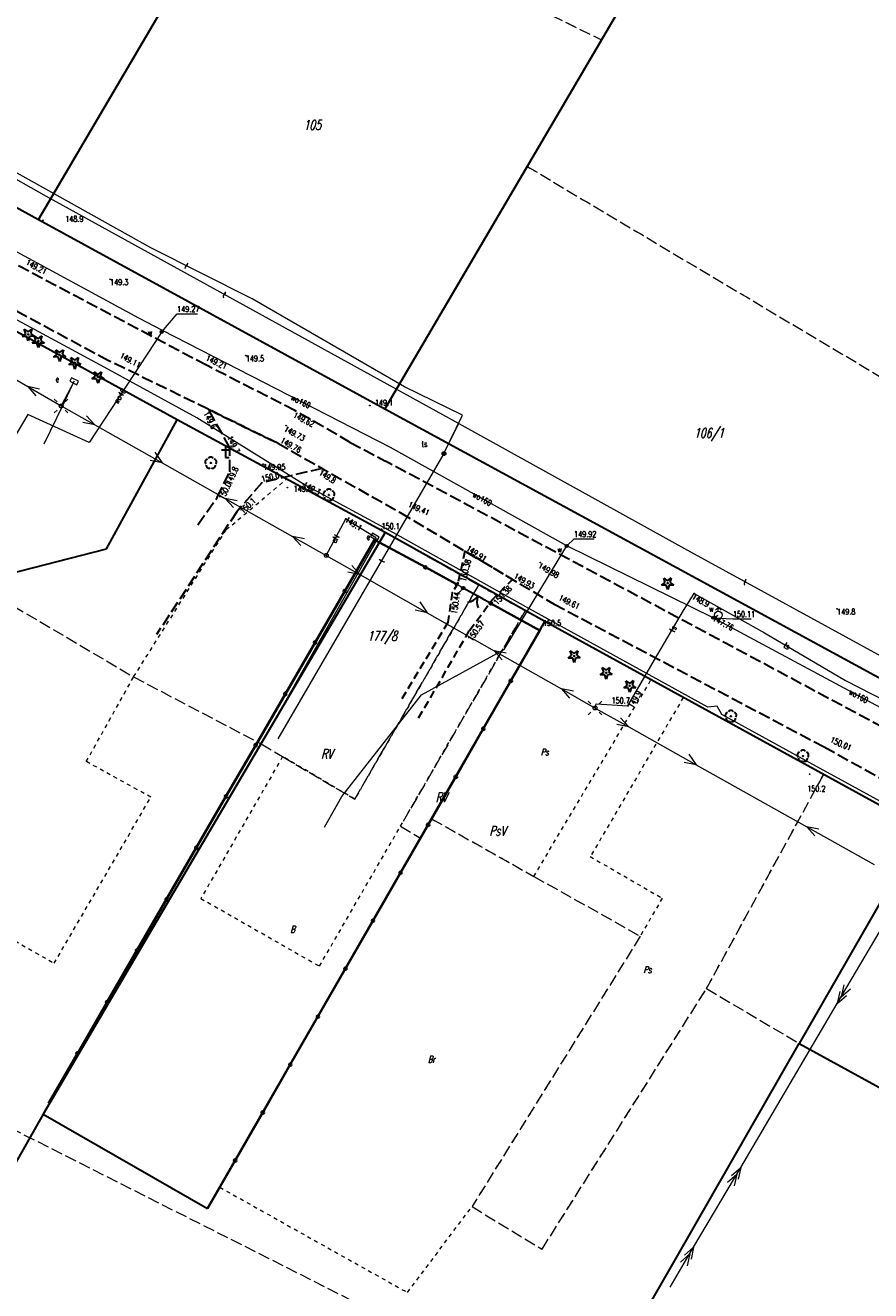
# Model space of a CAD drawing. Header units: metres. Extents: x 8430084 to 8437887, y 5768320 to 5771876.
# Tile 33 of 50: x 8433857 to 8433966, y 5770298 to 5770461. Entities that reach past the tile are written whole.
import ezdxf
from ezdxf.enums import TextEntityAlignment as Align

# ---------------------------------------------------------------- set-up
doc = ezdxf.new("R2010")
doc.units = ezdxf.units.M
doc.header["$MEASUREMENT"] = 0
for name, pattern in [('2_OTKC', [1.5, 1, -0.5]), ('2_OTKJ', [2, 1.5, -0.5]), ('4_SUEP_A', [0]), ('4_SUTP_A', [0]), ('4_SUWP', [0]), ('GDE', [0]), ('GUK', [2, 1.5, -0.5]), ('GUZ', [1, 0.5, -0.5])]:
    doc.linetypes.add(name, pattern=pattern)
doc.layers.get('0').update_dxf_attribs({"color": 250, "linetype": 'CONTINUOUS', "lineweight": 100})
for name, color, linetype, lineweight in [('Dzialki', 4, 'GDE', 30), ('Numery_dzialek', 4, 'CONTINUOUS', 30), ('OTD_T_0', 252, 'CONTINUOUS', 30), ('OTK_L_0', 253, '2_OTKJ', 30), ('OTK_L_2', 253, '2_OTKC', 30), ('OTO_L_0', 252, 'CONTINUOUS', 35), ('OTO_L_1', 252, 'CONTINUOUS', 30), ('OTO_L_2', 7, 'CONTINUOUS', 18), ('OTR_T_0', 253, 'CONTINUOUS', 18), ('OTR_T_1', 253, 'CONTINUOUS', 18), ('OTZ_T_0', 253, 'CONTINUOUS', 30), ('OTZ_T_1', 253, 'CONTINUOUS', 30), ('SUE_E_T_1', 1, 'CONTINUOUS', 0), ('SUE_T_3', 1, 'CONTINUOUS', 18), ('SUE_T_4', 7, 'CONTINUOUS', 18), ('SUEP_E_T_0', 1, 'CONTINUOUS', 0), ('SUEP_L_0', 1, '4_SUEP_A', 18), ('SUER_T_0', 1, 'CONTINUOUS', 18), ('SUP_T_2', 1, 'CONTINUOUS', 18), ('SUW_E_T_2', 5, 'CONTINUOUS', 0), ('SUW_T_2', 5, 'CONTINUOUS', 18), ('SUW_T_5', 5, 'CONTINUOUS', 18), ('SUWP_E_T_0', 5, 'CONTINUOUS', 0), ('SUWP_L_0', 5, '4_SUWP', 18), ('SUWR_T_0', 5, 'CONTINUOUS', 18), ('Uzytki', 253, 'GUZ', 18)]:
    doc.layers.add(name, color=color, linetype=linetype, lineweight=lineweight)
for name, color, linetype, lineweight, true_color in [('Kontury', 7, 'GUK', 18, 0x008000), ('Numery_konturow', 7, 'CONTINUOUS', 13, 0x008000), ('Numery_uzytkow', 7, 'CONTINUOUS', 9, 0x008000), ('SUT_E_T_0', 7, 'CONTINUOUS', 0, 0xff9100), ('SUT_T_0', 7, 'CONTINUOUS', 18, 0xff9100), ('SUTP_E_T_0', 7, 'CONTINUOUS', 0, 0xff9100), ('SUTP_L_0', 7, '4_SUTP_A', 18, 0xff9100), ('SUTR_T_0', 7, 'CONTINUOUS', 18, 0xff9100)]:
    doc.layers.add(name, color=color, linetype=linetype, lineweight=lineweight, true_color=true_color)
doc.styles.get("Standard").update_dxf_attribs({"font": 'Simplex.SHX', "width": 0.75})

# ---------------------------------------------------------------- blocks, each defined once
blk = doc.blocks.new('2_OTDF')
at = {"color": 0, "linetype": 'Continuous'}
for p, q in [((-0.5, 1), (0.5, 1)), ((0, 1.5), (0, 0)), ((0, 0), (0.5, 0))]:
    blk.add_line(p, q, dxfattribs=at)
blk = doc.blocks.new('2_OTRN')
at = {"color": 0, "linetype": 'Continuous'}
blk.add_circle((0, 0), 0.045, dxfattribs=at)
blk = doc.blocks.new('2_OTRS')
at = {"color": 0, "linetype": 'Continuous'}
blk.add_circle((0, 0), 0.045, dxfattribs=at)
blk = doc.blocks.new('2_OTZG')
at = {"color": 0, "linetype": 'Continuous'}
for p, q in [((-0.78225, -0.26495), (-0.3012, 0.09375)), ((-0.3012, 0.09375), (-0.4937, 0.6621)), ((-0.4937, 0.6621), (-0.0039, 0.31545)), ((-0.0039, 0.31545), (0.4771, 0.67415)), ((0.4771, 0.67415), (0.2988, 0.1012)), ((0.2988, 0.1012), (0.7886, -0.24545)), ((-0.18225, -0.2575), (-0.78225, -0.26495)), ((0.01025, -0.82585), (-0.18225, -0.2575)), ((0.1886, -0.2529), (0.01025, -0.82585)), ((0.7886, -0.24545), (0.1886, -0.2529))]:
    blk.add_line(p, q, dxfattribs=at)
blk.add_circle((0, 0), 0.045, dxfattribs=at)
blk = doc.blocks.new('2_OTZL')
at = {"color": 0, "linetype": 'Continuous'}
blk.add_circle((0, 0), 0.045, dxfattribs=at)
for centre, start, end in [((-0.36, 0.12), 102.1445, 221.86), ((0, 0.38), 30.1401, 149.8599), ((0.36, 0.12), 318.14, 77.8555), ((-0.22, -0.3), 174.1482, 293.8542), ((0.22, -0.3), 246.1458, 5.8518)]:
    blk.add_arc(centre, 0.375, start, end, dxfattribs=at)
blk = doc.blocks.new('4_SUEO_W')
at = {"color": 0, "linetype": 'Continuous'}
for p, q in [((-0.53035, 0.53035), (-0.8839, 0.8839)), ((0.53035, 0.53035), (0.8839, 0.8839)), ((-0.53035, -0.53035), (-0.8839, -0.8839)), ((0.53035, -0.53035), (0.8839, -0.8839))]:
    blk.add_line(p, q, dxfattribs=at)
blk.add_circle((0, 0), 0.025, dxfattribs=at)
blk = doc.blocks.new('4_SUPP')
at = {"color": 0, "linetype": 'Continuous'}
blk.add_circle((0, 0), 0.25, dxfattribs=at)
blk = doc.blocks.new('4_SUES')
at = {"color": 0, "linetype": 'Continuous'}
for p, q in [((0.5, 0.25), (-0.5, 0.25)), ((-0.5, 0.25), (-0.5, -0.25)), ((0.5, -0.25), (0.5, 0.25)), ((-0.5, -0.25), (0.5, -0.25))]:
    blk.add_line(p, q, dxfattribs=at)
blk = doc.blocks.new('4_SUPS')
at = {"color": 0, "linetype": 'Continuous'}
blk.add_circle((0, 0), 0.0625, dxfattribs=at)
blk = doc.blocks.new('4_SUTK')
at = {"color": 0, "linetype": 'Continuous'}
for radius in [0.25, 0.225, 0.2, 0.175, 0.15, 0.125, 0.1, 0.075, 0.05, 0.025, 0.00715]:
    blk.add_circle((0, 0), radius, dxfattribs=at)
blk = doc.blocks.new('4_SUWH')
at = {"color": 0, "linetype": 'Continuous'}
for p, q in [((0, 1), (-0.35355, 0.64645)), ((0, 1), (0.35355, 0.64645)), ((0, 0.5), (0, 1))]:
    blk.add_line(p, q, dxfattribs=at)
blk.add_circle((0, 0), 0.5, dxfattribs=at)
blk = doc.blocks.new('4_SUWW')
at = {"color": 0, "linetype": 'Continuous'}
for radius in [0.2, 0.175, 0.15, 0.125, 0.1, 0.075, 0.05, 0.025, 0.00715]:
    blk.add_circle((0, 0), radius, dxfattribs=at)

msp = doc.modelspace()

# ---------------------------------------------------------------- linework, layer by layer
at = {"layer": 'Dzialki'}
for p, q in [((8433858.75, 5770436.36), (8434004.54, 5770684.9)), ((8434049.81, 5770661.4), (8433903.51, 5770411.85)), ((8433814.44, 5770460.63), (8433858.75, 5770436.36)), ((8433858.75, 5770436.36), (8433903.51, 5770411.85)), ((8433876.67, 5770410.42), (8433839.58, 5770430.76)), ((8433903.51, 5770411.85), (8433969.28, 5770376.1)), ((8433867.54, 5770393.76), (8433876.67, 5770410.42)), ((8433903.57, 5770395.85), (8433876.67, 5770410.42)), ((8433903.57, 5770395.85), (8433859.34, 5770320.63)), ((8433924.2, 5770384.34), (8433903.57, 5770395.85)), ((8433849.04, 5770389), (8433867.54, 5770393.76)), ((8433880.58, 5770308.42), (8433924.2, 5770384.34)), ((8433973, 5770357.54), (8433924.2, 5770384.34)), ((8433973, 5770357.54), (8433957.08, 5770329.78)), ((8433941.16, 5770302.02), (8433957.08, 5770329.78)), ((8433957.08, 5770329.78), (8433987.6, 5770313.04)), ((8433859.34, 5770320.63), (8433640.21, 5769936)), ((8433859.34, 5770320.63), (8433880.58, 5770308.42)), ((8433925.24, 5770274.26), (8433941.16, 5770302.02))]:
    msp.add_line(p, q, dxfattribs=at)
at = {"layer": 'Kontury'}
for p, q in [((8433858.75, 5770436.36), (8433885.57, 5770482.09)), ((8433885.57, 5770482.09), (8433931.5, 5770459.6)), ((8433814.44, 5770460.63), (8433858.75, 5770436.36)), ((8433931.5, 5770459.6), (8433921.9, 5770443.22)), ((8433921.9, 5770443.22), (8433986.08, 5770404.99)), ((8433858.75, 5770436.36), (8433903.51, 5770411.85)), ((8433876.67, 5770410.42), (8433855.84, 5770421.84)), ((8433903.51, 5770411.85), (8433969.28, 5770376.1)), ((8433890.8, 5770402.77), (8433876.67, 5770410.42)), ((8433903.57, 5770395.85), (8433890.8, 5770402.77)), ((8433839.98, 5770395.55), (8433871.03, 5770377.19)), ((8433915.62, 5770389.05), (8433903.57, 5770395.85)), ((8433899.61, 5770361.38), (8433915.62, 5770389.05)), ((8433921.65, 5770385.74), (8433905.53, 5770357.88)), ((8433924.2, 5770384.34), (8433921.65, 5770385.74)), ((8433924.2, 5770384.34), (8433909.55, 5770358.84)), ((8433937.92, 5770376.81), (8433924.2, 5770384.34)), ((8433871.03, 5770377.19), (8433887.51, 5770368.53)), ((8433942.09, 5770374.52), (8433937.92, 5770376.81)), ((8433960.23, 5770364.55), (8433942.09, 5770374.52)), ((8433887.51, 5770368.53), (8433890.29, 5770366.89)), ((8433890.29, 5770366.89), (8433899.61, 5770361.38)), ((8433945.1, 5770336.88), (8433960.23, 5770364.55)), ((8433973, 5770357.54), (8433960.23, 5770364.55)), ((8433905.53, 5770357.88), (8433908.12, 5770356.35)), ((8433908.12, 5770356.35), (8433909.55, 5770358.84)), ((8433909.55, 5770358.84), (8433922.77, 5770351.4)), ((8433922.77, 5770351.4), (8433936.54, 5770343.66)), ((8433936.54, 5770343.66), (8433914.78, 5770308.68)), ((8433965.32, 5770263.13), (8433811.6, 5770340.84)), ((8433923.84, 5770303.19), (8433945.1, 5770336.88)), ((8433945.1, 5770336.88), (8433957.08, 5770329.78)), ((8433957.08, 5770329.78), (8433987.6, 5770313.04)), ((8433914.78, 5770308.68), (8433923.84, 5770303.19))]:
    msp.add_line(p, q, dxfattribs=at)
at = {"layer": 'OTK_L_0', "linetype": '2_OTKJ'}
for p, q in [((8433817.16, 5770445.4), (8433867.82, 5770418.09)), ((8433880.45, 5770417.49), (8433855.5, 5770430.69)), ((8433889.66, 5770407.41), (8433867.82, 5770418.09)), ((8433891.88, 5770411.64), (8433880.45, 5770417.49)), ((8433880.69, 5770411.8), (8433889.66, 5770407.41)), ((8433883.48, 5770406.84), (8433880.69, 5770411.8)), ((8433899.04, 5770407.53), (8433891.88, 5770411.64)), ((8433889.66, 5770407.41), (8433895.4, 5770404.16)), ((8433889.66, 5770407.41), (8433905.48, 5770398.45)), ((8433899.04, 5770407.53), (8433903.61, 5770405.09)), ((8433883.48, 5770403.77), (8433883.48, 5770406.84)), ((8433881.81, 5770400.38), (8433883.48, 5770403.77)), ((8433895.4, 5770404.16), (8433887.6, 5770402.31)), ((8433969.69, 5770369.7), (8433903.61, 5770405.09)), ((8433887.6, 5770402.31), (8433884.36, 5770398.56)), ((8433879.35, 5770396.86), (8433881.81, 5770400.38)), ((8433884.36, 5770398.56), (8433874, 5770382.68)), ((8433905.48, 5770398.45), (8433925.39, 5770386.6)), ((8433925.39, 5770386.6), (8433960.33, 5770368.13)), ((8433960.33, 5770368.13), (8433983.02, 5770355.52))]:
    msp.add_line(p, q, dxfattribs=at)
at = {"layer": 'OTK_L_2', "linetype": '2_OTKC'}
for p, q in [((8433913.86, 5770393.46), (8433912.97, 5770389.37)), ((8433920, 5770389.81), (8433913.86, 5770393.46)), ((8433912.97, 5770389.37), (8433912.23, 5770388.11)), ((8433917.33, 5770387.1), (8433920, 5770389.81)), ((8433912.23, 5770388.11), (8433911.64, 5770384.22)), ((8433914.47, 5770383.21), (8433917.33, 5770387.1)), ((8433911.64, 5770384.22), (8433905.48, 5770373.99)), ((8433907.88, 5770371.91), (8433914.47, 5770383.21))]:
    msp.add_line(p, q, dxfattribs=at)
at = {"layer": 'OTO_L_0'}
for p, q in [((8433898.32, 5770388.3), (8433902.16, 5770394.94)), ((8433902.16, 5770394.94), (8433908.75, 5770391.37)), ((8433908.75, 5770391.37), (8433912.77, 5770389.19)), ((8433894.48, 5770381.65), (8433898.32, 5770388.3)), ((8433917.21, 5770386.7), (8433923.54, 5770383.19)), ((8433923.54, 5770383.19), (8433919.8, 5770376.69)), ((8433890.65, 5770375.01), (8433894.48, 5770381.65)), ((8433919.8, 5770376.69), (8433916.24, 5770370.48)), ((8433886.81, 5770368.37), (8433890.65, 5770375.01)), ((8433916.24, 5770370.48), (8433912.68, 5770364.28)), ((8433882.97, 5770361.72), (8433886.81, 5770368.37)), ((8433912.68, 5770364.28), (8433909.11, 5770358.07)), ((8433879.13, 5770355.08), (8433882.97, 5770361.72)), ((8433909.11, 5770358.07), (8433905.55, 5770351.87)), ((8433875.3, 5770348.43), (8433879.13, 5770355.08)), ((8433905.55, 5770351.87), (8433901.98, 5770345.67)), ((8433871.46, 5770341.79), (8433875.3, 5770348.43)), ((8433901.98, 5770345.67), (8433898.42, 5770339.46)), ((8433867.62, 5770335.15), (8433871.46, 5770341.79)), ((8433898.42, 5770339.46), (8433894.86, 5770333.26)), ((8433863.78, 5770328.5), (8433867.62, 5770335.15)), ((8433894.86, 5770333.26), (8433891.29, 5770327.05)), ((8433860.03, 5770322.01), (8433863.78, 5770328.5)), ((8433891.29, 5770327.05), (8433887.73, 5770320.85)), ((8433887.73, 5770320.85), (8433884.16, 5770314.64)), ((8433884.16, 5770314.64), (8433880.6, 5770308.44))]:
    msp.add_line(p, q, dxfattribs=at)
for centre in [(8433908.75, 5770391.37), (8433898.32, 5770388.3), (8433894.48, 5770381.65), (8433919.8, 5770376.69), (8433890.65, 5770375.01), (8433916.24, 5770370.48), (8433886.81, 5770368.37), (8433912.68, 5770364.28), (8433882.97, 5770361.72), (8433909.11, 5770358.07), (8433879.13, 5770355.08), (8433905.55, 5770351.87), (8433875.3, 5770348.43), (8433901.98, 5770345.67), (8433871.46, 5770341.79), (8433898.42, 5770339.46), (8433867.62, 5770335.15), (8433894.86, 5770333.26), (8433863.78, 5770328.5), (8433891.29, 5770327.05), (8433887.73, 5770320.85), (8433884.16, 5770314.64)]:
    msp.add_circle(centre, 0.17, dxfattribs=at)
at = {"layer": 'OTO_L_1'}
for p, q in [((8433914.88, 5770388), (8433913.64, 5770388.69)), ((8433916.19, 5770387.27), (8433914.88, 5770388)), ((8433917.21, 5770386.7), (8433915.97, 5770387.39))]:
    msp.add_line(p, q, dxfattribs=at)
for centre in [(8433913.64, 5770388.69), (8433917.21, 5770386.7)]:
    msp.add_circle(centre, 0.17, dxfattribs=at)
for centre, start, end in [((8433913.94, 5770388.84), 278.8449, 322.9192), ((8433917.4, 5770386.91), 158.8082, 202.8825)]:
    msp.add_arc(centre, 2, start, end, dxfattribs=at)
at = {"layer": 'OTO_L_2'}
for p, q in [((8433913.2, 5770388.94), (8433912.77, 5770389.19)), ((8433913.64, 5770388.69), (8433913.2, 5770388.94)), ((8433912.58, 5770387.82), (8433912.56, 5770387.81)), ((8433912.67, 5770387.85), (8433912.58, 5770387.82)), ((8433912.74, 5770387.89), (8433912.67, 5770387.85)), ((8433912.82, 5770387.93), (8433912.74, 5770387.89)), ((8433912.89, 5770387.98), (8433912.82, 5770387.93)), ((8433912.96, 5770388.02), (8433912.89, 5770387.98)), ((8433913.04, 5770388.08), (8433912.96, 5770388.02)), ((8433913.12, 5770388.13), (8433913.04, 5770388.08)), ((8433913.18, 5770388.19), (8433913.12, 5770388.13)), ((8433913.26, 5770388.25), (8433913.18, 5770388.19)), ((8433913.33, 5770388.32), (8433913.26, 5770388.25)), ((8433913.39, 5770388.39), (8433913.33, 5770388.32)), ((8433913.46, 5770388.46), (8433913.39, 5770388.39)), ((8433913.52, 5770388.53), (8433913.46, 5770388.46)), ((8433913.58, 5770388.61), (8433913.52, 5770388.53)), ((8433913.64, 5770388.69), (8433913.58, 5770388.61))]:
    msp.add_line(p, q, dxfattribs=at)
for centre in [(8433912.77, 5770389.19), (8433913.64, 5770388.69)]:
    msp.add_circle(centre, 0.17, dxfattribs=at)
at = {"layer": 'SUEP_L_0', "linetype": '4_SUEP_A'}
for p, q in [((8433867.29, 5770417.2), (8433837.96, 5770433.03)), ((8433848.69, 5770419.76), (8433857.34, 5770414.74)), ((8433879.2, 5770410.71), (8433867.29, 5770417.2)), ((8433863.34, 5770415.42), (8433861.66, 5770412.23)), ((8433861.92, 5770412.36), (8433863.34, 5770415.42)), ((8433857.34, 5770414.74), (8433861.66, 5770412.23)), ((8433858.88, 5770414.42), (8433857.34, 5770414.74)), ((8433857.34, 5770414.74), (8433858.38, 5770413.56)), ((8433859.46, 5770407.34), (8433861.92, 5770412.36)), ((8433861.66, 5770412.23), (8433866.02, 5770409.78)), ((8433864.95, 5770410.95), (8433866.02, 5770409.78)), ((8433893.01, 5770402.13), (8433879.2, 5770410.71)), ((8433866.02, 5770409.78), (8433864.46, 5770410.08)), ((8433866.02, 5770409.78), (8433874.73, 5770404.87)), ((8433873.79, 5770406.26), (8433874.73, 5770404.87)), ((8433874.73, 5770404.87), (8433873.18, 5770405.17)), ((8433874.73, 5770404.87), (8433882.87, 5770400.27)), ((8433905.1, 5770395.58), (8433893.01, 5770402.13)), ((8433882.87, 5770400.27), (8433891.58, 5770395.36)), ((8433884.42, 5770399.97), (8433882.87, 5770400.27)), ((8433882.87, 5770400.27), (8433883.93, 5770399.1)), ((8433895.94, 5770392.91), (8433898.45, 5770397.62)), ((8433898.45, 5770397.62), (8433902.23, 5770395.32)), ((8433922.14, 5770386.04), (8433905.1, 5770395.58)), ((8433902.24, 5770394.53), (8433890.14, 5770373.15)), ((8433891.58, 5770395.36), (8433895.94, 5770392.91)), ((8433893.14, 5770395.06), (8433891.58, 5770395.36)), ((8433891.58, 5770395.36), (8433892.65, 5770394.19)), ((8433902.23, 5770395.32), (8433902.35, 5770395.14)), ((8433902.35, 5770395.14), (8433902.24, 5770394.53)), ((8433895.94, 5770392.91), (8433900.29, 5770390.44)), ((8433900.29, 5770390.44), (8433898.74, 5770390.75)), ((8433899.23, 5770391.62), (8433900.29, 5770390.44)), ((8433900.29, 5770390.44), (8433908.98, 5770385.5)), ((8433908.98, 5770385.5), (8433907.43, 5770385.81)), ((8433908.05, 5770386.89), (8433908.98, 5770385.5)), ((8433945.26, 5770373.28), (8433922.14, 5770386.04)), ((8433908.98, 5770385.5), (8433917.65, 5770380.58)), ((8433917.65, 5770380.58), (8433926.34, 5770375.64)), ((8433919.2, 5770380.27), (8433917.65, 5770380.58)), ((8433917.65, 5770380.58), (8433918.7, 5770379.4)), ((8433926.34, 5770375.64), (8433930.69, 5770373.17)), ((8433927.89, 5770375.33), (8433926.34, 5770375.64)), ((8433926.34, 5770375.64), (8433927.4, 5770374.46)), ((8433930.69, 5770373.17), (8433935.05, 5770370.72)), ((8433946.47, 5770373.43), (8433945.26, 5770373.28)), ((8433947.07, 5770372.33), (8433946.47, 5770373.43)), ((8433935.05, 5770370.72), (8433933.5, 5770371.02)), ((8433933.99, 5770371.89), (8433935.05, 5770370.72)), ((8433959.33, 5770365.62), (8433947.07, 5770372.33)), ((8433935.05, 5770370.72), (8433943.77, 5770365.83)), ((8433943.77, 5770365.83), (8433942.22, 5770366.13)), ((8433942.83, 5770367.22), (8433943.77, 5770365.83)), ((8433943.77, 5770365.83), (8433958.06, 5770357.81)), ((8433974.49, 5770357.31), (8433959.33, 5770365.62)), ((8433958.06, 5770357.81), (8433966.78, 5770352.91)), ((8433959.61, 5770357.51), (8433958.06, 5770357.81)), ((8433958.06, 5770357.81), (8433959.12, 5770356.64)), ((8433962.01, 5770334.96), (8433968.1, 5770345.3)), ((8433962.84, 5770337.36), (8433962.51, 5770335.82)), ((8433962.51, 5770335.82), (8433963.7, 5770336.86)), ((8433949.52, 5770313.76), (8433962.01, 5770334.96)), ((8433962.34, 5770336.5), (8433962.01, 5770334.96)), ((8433962.01, 5770334.96), (8433963.2, 5770335.99)), ((8433943.43, 5770303.42), (8433949.52, 5770313.76)), ((8433948.33, 5770312.73), (8433949.52, 5770313.76)), ((8433949.52, 5770313.76), (8433949.19, 5770312.22)), ((8433947.83, 5770311.86), (8433949.02, 5770312.9)), ((8433949.02, 5770312.9), (8433948.69, 5770311.36)), ((8433940.39, 5770298.26), (8433943.43, 5770303.42)), ((8433941.74, 5770301.52), (8433942.93, 5770302.56)), ((8433942.24, 5770302.39), (8433943.43, 5770303.42)), ((8433942.93, 5770302.56), (8433942.6, 5770301.02)), ((8433943.43, 5770303.42), (8433943.1, 5770301.88))]:
    msp.add_line(p, q, dxfattribs=at)
at = {"layer": 'SUTP_L_0', "linetype": '4_SUTP_A'}
for p, q in [((8433873.26, 5770432.68), (8433830.11, 5770456.77)), ((8433832.67, 5770454.52), (8433859.7, 5770439.35)), ((8433859.7, 5770439.35), (8433913.08, 5770409.98)), ((8433886.36, 5770426.11), (8433873.26, 5770432.68)), ((8433906.05, 5770414.7), (8433886.36, 5770426.11)), ((8433913.57, 5770411.05), (8433906.05, 5770414.7)), ((8433911.15, 5770406.07), (8433913.57, 5770411.05)), ((8433911.15, 5770406.07), (8433913.08, 5770409.98)), ((8433913.08, 5770409.98), (8433943.01, 5770393.35)), ((8433911.15, 5770406.07), (8433889.67, 5770369.2)), ((8433943.01, 5770393.35), (8433973.9, 5770376.46)), ((8433942.13, 5770385.76), (8433943.51, 5770387.98)), ((8433943.51, 5770387.98), (8433952.6, 5770382.89)), ((8433938.36, 5770379.4), (8433942.13, 5770385.76)), ((8433952.6, 5770382.89), (8433963.06, 5770376.74)), ((8433934.94, 5770373.46), (8433938.36, 5770379.4)), ((8433963.06, 5770376.74), (8433974.66, 5770370.74)), ((8433930.69, 5770373.17), (8433930.83, 5770373.73)), ((8433930.83, 5770373.73), (8433934.94, 5770373.46))]:
    msp.add_line(p, q, dxfattribs=at)
at = {"layer": 'SUWP_L_0', "linetype": '4_SUWP'}
for p, q in [((8433871.69, 5770423.59), (8433830.09, 5770446.15)), ((8433874.77, 5770422.01), (8433871.69, 5770423.59)), ((8433874.67, 5770421.82), (8433865.28, 5770407.5)), ((8433874.77, 5770422.01), (8433874.67, 5770421.82)), ((8433904.22, 5770406.86), (8433874.77, 5770422.01)), ((8433857.35, 5770411.13), (8433855.52, 5770408.09)), ((8433865.28, 5770407.5), (8433857.35, 5770411.13)), ((8433927.02, 5770394.13), (8433904.22, 5770406.86)), ((8433918.92, 5770380.74), (8433927.02, 5770394.13)), ((8433945.98, 5770384.84), (8433927.02, 5770394.13)), ((8433945.98, 5770384.84), (8433946.62, 5770385.18)), ((8433973.62, 5770369.94), (8433945.98, 5770384.84)), ((8433908.23, 5770374.89), (8433918.92, 5770380.74)), ((8433897.97, 5770361.71), (8433908.23, 5770374.89)), ((8433895.71, 5770357.78), (8433897.97, 5770361.71))]:
    msp.add_line(p, q, dxfattribs=at)
at = {"layer": 'SUWR_T_0', "linetype": 'Continuous', "lineweight": 0}
for p, q in [((8433874.67, 5770421.82), (8433876.65, 5770424.14)), ((8433876.65, 5770424.14), (8433879.29, 5770424.14)), ((8433927.02, 5770394.13), (8433927.97, 5770395.03)), ((8433927.97, 5770395.03), (8433930.57, 5770395.03)), ((8433945.98, 5770384.84), (8433948.5, 5770384.69)), ((8433948.5, 5770384.69), (8433950.87, 5770384.69))]:
    msp.add_line(p, q, dxfattribs=at)
at = {"layer": 'Uzytki'}
for p, q in [((8433858.75, 5770436.36), (8433885.57, 5770482.09)), ((8433885.57, 5770482.09), (8433931.5, 5770459.6)), ((8433814.44, 5770460.63), (8433858.75, 5770436.36)), ((8433931.5, 5770459.6), (8433921.9, 5770443.22)), ((8433921.9, 5770443.22), (8433986.08, 5770404.99)), ((8433858.75, 5770436.36), (8433903.51, 5770411.85)), ((8433876.67, 5770410.42), (8433855.84, 5770421.84)), ((8433903.51, 5770411.85), (8433969.28, 5770376.1)), ((8433890.8, 5770402.77), (8433876.67, 5770410.42)), ((8433882.99, 5770396.22), (8433890.8, 5770402.77)), ((8433903.57, 5770395.85), (8433890.8, 5770402.77)), ((8433871.03, 5770377.19), (8433882.99, 5770396.22)), ((8433915.62, 5770389.05), (8433903.57, 5770395.85)), ((8433915.62, 5770389.05), (8433899.61, 5770361.38)), ((8433921.65, 5770385.74), (8433915.62, 5770389.05)), ((8433905.53, 5770357.88), (8433921.65, 5770385.74)), ((8433924.2, 5770384.34), (8433921.65, 5770385.74)), ((8433924.2, 5770384.34), (8433909.55, 5770358.84)), ((8433937.92, 5770376.81), (8433924.2, 5770384.34)), ((8433864.91, 5770366.25), (8433871.03, 5770377.19)), ((8433922.77, 5770351.4), (8433937.92, 5770376.81)), ((8433942.09, 5770374.52), (8433937.92, 5770376.81)), ((8433942.09, 5770374.52), (8433930.07, 5770353.95)), ((8433960.23, 5770364.55), (8433942.09, 5770374.52)), ((8433873.26, 5770361.64), (8433864.91, 5770366.25)), ((8433890.29, 5770366.89), (8433879.73, 5770348.54)), ((8433899.61, 5770361.38), (8433890.29, 5770366.89)), ((8433945.1, 5770336.88), (8433960.23, 5770364.55)), ((8433973, 5770357.54), (8433960.23, 5770364.55)), ((8433860.76, 5770340.15), (8433873.26, 5770361.64)), ((8433829.7, 5770357.98), (8433860.76, 5770340.15)), ((8433895.05, 5770339.78), (8433905.53, 5770357.88)), ((8433909.55, 5770358.84), (8433908.12, 5770356.35)), ((8433909.55, 5770358.84), (8433922.77, 5770351.4)), ((8433908.12, 5770356.35), (8433882.17, 5770311.18)), ((8433930.07, 5770353.95), (8433939.37, 5770348.58)), ((8433879.73, 5770348.54), (8433895.05, 5770339.78)), ((8433939.37, 5770348.58), (8433936.54, 5770343.66)), ((8433936.54, 5770343.66), (8433914.78, 5770308.68)), ((8433923.84, 5770303.19), (8433945.1, 5770336.88)), ((8433882.17, 5770311.18), (8433906.43, 5770297.59)), ((8433906.43, 5770297.59), (8433914.78, 5770308.68)), ((8433914.78, 5770308.68), (8433923.84, 5770303.19))]:
    msp.add_line(p, q, dxfattribs=at)

# ---------------------------------------------------------------- block references
at = {"layer": 'OTD_T_0'}
msp.add_blockref('2_OTDF', (8433882.9, 5770405.58), dxfattribs=at)
at = {"layer": 'OTR_T_0'}
for p, rotation in [((8433867.82, 5770418.09), 46.93838867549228), ((8433880.45, 5770417.49), 63.55711319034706), ((8433905.48, 5770398.45), 49.26499699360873), ((8433925.39, 5770386.6), 33.57602514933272), ((8433960.33, 5770368.13), 27.68471378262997)]:
    msp.add_blockref('2_OTRS', p, dxfattribs=dict(at, rotation=rotation))
for p in [(8433891.88, 5770411.64), (8433890.75, 5770409.69), (8433889.66, 5770407.41), (8433887.77, 5770404.72), (8433913.86, 5770393.46), (8433923.62, 5770391.99), (8433912.97, 5770389.37), (8433920, 5770389.81), (8433912.23, 5770388.11), (8433917.33, 5770387.1), (8433914.5, 5770383.2)]:
    msp.add_blockref('2_OTRS', p, dxfattribs=at)
at = {"layer": 'OTR_T_1'}
for p in [(8433859.32, 5770436.25), (8433867.98, 5770428.62), (8433885.53, 5770418.75), (8433880.69, 5770411.8), (8433901.56, 5770412.29), (8433883.48, 5770406.84), (8433883.48, 5770403.77), (8433895.4, 5770404.16), (8433887.6, 5770402.31), (8433881.81, 5770400.38), (8433890.91, 5770401.67), (8433884.36, 5770398.56), (8433903.08, 5770396.31), (8433961.98, 5770386), (8433923.93, 5770383.79), (8433958.43, 5770364.61)]:
    msp.add_blockref('2_OTRN', p, dxfattribs=at)
at = {"layer": 'OTZ_T_0'}
for p in [(8433881.01, 5770404.86), (8433896.28, 5770400.72), (8433948.25, 5770372.1), (8433957.57, 5770366.96)]:
    msp.add_blockref('2_OTZL', p, dxfattribs=at)
at = {"layer": 'OTZ_T_1'}
for p in [(8433857.39, 5770421.49), (8433858.7, 5770420.62), (8433861.47, 5770418.83), (8433863.42, 5770417.84), (8433866.42, 5770415.99), (8433940.07, 5770389.32), (8433927.98, 5770379.89), (8433932.12, 5770377.73), (8433935.17, 5770376.04)]:
    msp.add_blockref('2_OTZG', p, dxfattribs=at)
at = {"layer": 'SUE_T_3'}
for name, p in [('4_SUEO_W', (8433861.66, 5770412.23)), ('4_SUPP', (8433861.66, 5770412.23)), ('4_SUEO_W', (8433930.69, 5770373.17)), ('4_SUPP', (8433930.69, 5770373.17))]:
    msp.add_blockref(name, p, dxfattribs=at)
at = {"layer": 'SUE_T_4'}
for p, rotation in [((8433863.34, 5770415.42), 333.4349491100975), ((8433902.23, 5770395.32), 329.9514979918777)]:
    msp.add_blockref('4_SUES', p, dxfattribs=dict(at, rotation=rotation))
at = {"layer": 'SUER_T_0'}
for p in [(8433893.01, 5770402.13), (8433898.45, 5770397.62)]:
    msp.add_blockref('4_SUPS', p, dxfattribs=at)
at = {"layer": 'SUP_T_2'}
for p in [(8433861.66, 5770412.23), (8433895.94, 5770392.91), (8433930.69, 5770373.17)]:
    msp.add_blockref('4_SUPP', p, dxfattribs=at)
at = {"layer": 'SUT_T_0'}
msp.add_blockref('4_SUTK', (8433911.15, 5770406.07), dxfattribs=at)
at = {"layer": 'SUTR_T_0'}
for p in [(8433943.51, 5770387.98), (8433934.94, 5770373.46)]:
    msp.add_blockref('4_SUPS', p, dxfattribs=at)
at = {"layer": 'SUW_T_2'}
msp.add_blockref('4_SUWH', (8433946.62, 5770385.18), dxfattribs=at)
at = {"layer": 'SUW_T_5'}
for p in [(8433874.67, 5770421.82), (8433927.02, 5770394.13), (8433945.98, 5770384.84)]:
    msp.add_blockref('4_SUWW', p, dxfattribs=at)
at = {"layer": 'SUWR_T_0'}
for p in [(8433874.67, 5770421.82), (8433927.02, 5770394.13), (8433945.98, 5770384.84), (8433945.98, 5770384.84)]:
    msp.add_blockref('4_SUPS', p, dxfattribs=at)

# ---------------------------------------------------------------- texts
at = {"layer": 'Numery_dzialek', "oblique": 15, "width": 0.7}
for s, p in [('105', (8433892.99, 5770449.21)), ('106/1', (8433943.48, 5770409.38))]:
    msp.add_text(s, height=1.26, dxfattribs=at).set_placement(p, align=Align.TOP_LEFT)
msp.add_text('177/8', height=1.26, dxfattribs=at).set_placement((8433901.23, 5770381.86))
at = {"layer": 'Numery_konturow', "oblique": 15, "width": 0.7}
for s, p in [('RV', (8433895.27, 5770367.86)), ('PsV', (8433917.01, 5770357.91))]:
    msp.add_text(s, height=1.26, dxfattribs=at).set_placement(p, align=Align.TOP_LEFT)
msp.add_text('RV', height=1.26, dxfattribs=at).set_placement((8433910.06, 5770361))
at = {"layer": 'Numery_uzytkow', "oblique": 15, "width": 0.7}
for s, p in [('Ps', (8433923.66, 5770367.91)), ('Ps', (8433936.95, 5770339.76)), ('Br', (8433909.07, 5770328.17))]:
    msp.add_text(s, height=0.9, dxfattribs=at).set_placement(p, align=Align.TOP_LEFT)
msp.add_text('B', height=0.9, dxfattribs=at).set_placement((8433891.31, 5770344.08))
at = {"layer": 'OTR_T_0', "lineweight": 9, "width": 0.7}
for s, rotation, p in [('149.21', 331.6993, (8433857.35, 5770431.22)), ('149.11', 331.0323, (8433869.51, 5770419.17)), ('149.21', 334.6871, (8433880.58, 5770418.84)), ('149.62', 332.7991, (8433891.91, 5770411.47)), ('149.73', 331.194, (8433890.75, 5770409.69)), ('149.76', 330.9555, (8433890.28, 5770408.19)), ('149.41', 335.4099, (8433906.74, 5770399.9)), ('149.91', 326.753, (8433914.35, 5770394.26)), ('150.38', 75.8797, (8433913.22, 5770389.67)), ('149.93', 329.7273, (8433920.47, 5770390.67)), ('149.98', 330.5291, (8433923.62, 5770391.99)), ('150.44', 81.1175, (8433912.07, 5770385.4)), ('150.38', 47.4576, (8433917.48, 5770386.93)), ('149.61', 333.778, (8433926.21, 5770387.84)), ('150.57', 55.3859, (8433914.17, 5770382.16)), ('150.01', 335.4099, (8433961.32, 5770369.49))]:
    msp.add_text(s, height=0.75, rotation=rotation, dxfattribs=at).set_placement(p, align=Align.TOP_LEFT)
msp.add_text('149.95', height=0.75, dxfattribs=at).set_placement((8433887.77, 5770404.72), align=Align.TOP_LEFT)
at = {"layer": 'OTR_T_1', "lineweight": 9, "width": 0.7}
for s, p in [('148.9', (8433862.18, 5770436.8)), ('149.3', (8433867.98, 5770428.62)), ('149.5', (8433885.53, 5770418.75)), ('149.1', (8433902.22, 5770413.03)), ('149.6', (8433891.72, 5770401.89)), ('149.8', (8433961.98, 5770386)), ('150.7', (8433932.82, 5770374.51)), ('150.2', (8433958.12, 5770363.11))]:
    msp.add_text(s, height=0.75, dxfattribs=at).set_placement(p, align=Align.TOP_LEFT)
for s, rotation, p in [('149.6', 299.3281, (8433880.65, 5770411.6)), ('149.7', 295.7829, (8433883.75, 5770408.47)), ('149.8', 66.0634, (8433882.96, 5770402.29)), ('149.8', 327.9206, (8433895.28, 5770404.05)), ('150.0', 12.7221, (8433887.46, 5770403.15)), ('150.0', 64.9947, (8433882.01, 5770400.33)), ('150.1', 44.4672, (8433884.69, 5770398.77))]:
    msp.add_text(s, height=0.75, rotation=rotation, dxfattribs=at).set_placement(p, align=Align.TOP_LEFT)
for s, p in [('150.1', (8433903.08, 5770396.31)), ('150.5', (8433923.93, 5770383.79))]:
    msp.add_text(s, height=0.75, dxfattribs=at).set_placement(p)
at = {"layer": 'SUE_E_T_1', "lineweight": 9, "width": 0.7}
msp.add_text('e', height=0.75, dxfattribs=at).set_placement((8433860.94, 5770416.07), align=Align.TOP_LEFT)
msp.add_text('e', height=0.75, dxfattribs=at).set_placement((8433901.15, 5770394.91))
at = {"layer": 'SUEP_E_T_0', "lineweight": 9, "width": 0.7}
msp.add_text('eN', height=0.75, rotation=61.9666, dxfattribs=at).set_placement((8433897.09, 5770395.07), align=Align.MIDDLE)
at = {"layer": 'SUER_T_0', "lineweight": 9, "width": 0.7}
for s, rotation, p in [('149.3', 331.5525, (8433893.01, 5770402.13)), ('149.1', 328.5882, (8433898.45, 5770397.62))]:
    msp.add_text(s, height=0.75, rotation=rotation, dxfattribs=at).set_placement(p, align=Align.MIDDLE_LEFT)
at = {"layer": 'SUT_E_T_0', "lineweight": 9, "width": 0.7}
msp.add_text('ts', height=0.75, dxfattribs=at).set_placement((8433908.24, 5770406.94))
at = {"layer": 'SUTP_E_T_0', "lineweight": 9, "width": 0.7}
for s, rotation, p in [('t', 327.7611, (8433877.84, 5770430.38)), ('t', 331.2788, (8433882.76, 5770426.66)), ('t', 59.1797, (8433903.1, 5770392.24)), ('t', 337.3372, (8433950.08, 5770389.49)), ('ts', 59.3261, (8433940.75, 5770383.42)), ('ts', 329.5964, (8433955.49, 5770381.19))]:
    msp.add_text(s, height=0.75, rotation=rotation, dxfattribs=at).set_placement(p, align=Align.MIDDLE)
at = {"layer": 'SUTR_T_0', "lineweight": 9, "width": 0.7}
for s, rotation, p in [('148.9', 330.6464, (8433943.51, 5770387.98)), ('149.9', 60.0698, (8433934.94, 5770373.46))]:
    msp.add_text(s, height=0.75, rotation=rotation, dxfattribs=at).set_placement(p, align=Align.TOP_LEFT)
at = {"layer": 'SUW_E_T_2', "lineweight": 9, "width": 0.7}
for p in [(8433872.84, 5770422.13), (8433945.42, 5770386.38)]:
    msp.add_text('w', height=0.75, dxfattribs=at).set_placement(p, align=Align.TOP_LEFT)
msp.add_text('w', height=0.75, dxfattribs=at).set_placement((8433926.39, 5770394.06), align=Align.TOP_RIGHT)
at = {"layer": 'SUWP_E_T_0', "lineweight": 9, "width": 0.7}
for s, rotation, p in [('wo40', 56.7461, (8433869.23, 5770413.52)), ('wo160', 333.7019, (8433892.65, 5770412.81)), ('wo160', 330.812, (8433916.1, 5770400.23)), ('wo160', 331.4623, (8433964.76, 5770374.72))]:
    msp.add_text(s, height=0.75, rotation=rotation, dxfattribs=at).set_placement(p, align=Align.MIDDLE)
at = {"layer": 'SUWR_T_0', "lineweight": 9, "width": 0.7}
for s, p in [('149.27', (8433876.65, 5770424.39)), ('149.92', (8433927.97, 5770395.28)), ('150.11', (8433948.5, 5770384.94))]:
    msp.add_text(s, height=0.75, dxfattribs=at).set_placement(p)
msp.add_text('147.76', height=0.75, rotation=331.672, dxfattribs=at).set_placement((8433945.98, 5770384.84), align=Align.MIDDLE_LEFT)

doc.saveas('drawing.dxf')
